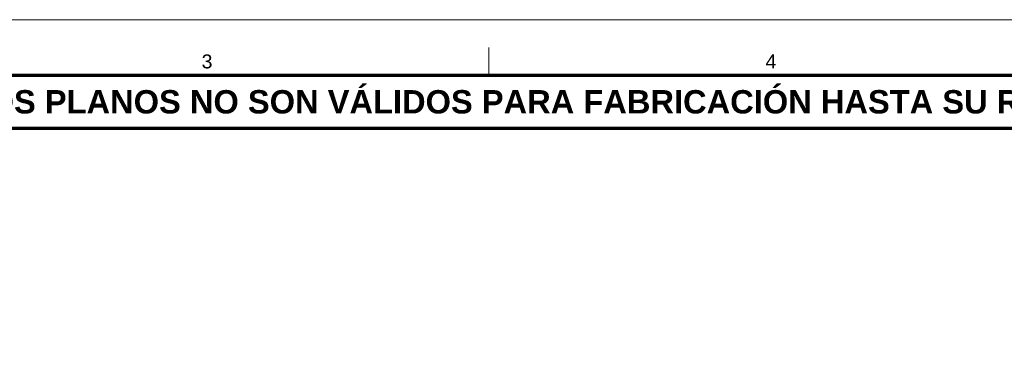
# Model space of a CAD drawing. Header units: millimetres. Extents: x 0 to 841, y 0 to 594.
# Tile 10 of 13: x 240 to 417, y 532 to 594. Entities that reach past the tile are written whole.
import ezdxf
from ezdxf.enums import TextEntityAlignment as Align

# ---------------------------------------------------------------- set-up
doc = ezdxf.new("R2010")
doc.units = ezdxf.units.MM
for name, color, linetype, lineweight in [('FINA', 7, 'CONTINUOUS', 18), ('MARCO', 7, 'CONTINUOUS', 70), ('TXT', 7, 'CONTINUOUS', 25)]:
    doc.layers.add(name, color=color, linetype=linetype, lineweight=lineweight)
doc.styles.add('STD', font='LiberationSans-Regular.ttf')
doc.styles.add('STDB', font='LiberationSans-Bold.ttf')

msp = doc.modelspace()

# ---------------------------------------------------------------- linework, layer by layer
at = {"layer": 'FINA'}
msp.add_line((324.12, 584), (324.12, 589), dxfattribs=at)
msp.add_lwpolyline([(0, 0), (841, 0), (841, 594), (0, 594)], close=True, dxfattribs=at)
at = {"layer": 'MARCO'}
for points in [[(20, 10), (831, 10), (831, 584), (20, 584)], [(20, 574.5), (831, 574.5), (831, 584), (20, 584)]]:
    msp.add_lwpolyline(points, close=True, dxfattribs=at)

# ---------------------------------------------------------------- texts
at = {"layer": 'TXT'}
for s, height, style, p in [('3', 2.5, 'STD', (273.44, 586.5)), ('4', 2.5, 'STD', (374.81, 586.5)), ('ESTOS PLANOS NO SON VÁLIDOS PARA FABRICACIÓN HASTA SU REVISIÓN Y APROBACIÓN POR UN INGENIERO CALCULISTA HABILITADO.', 4.2, 'STDB', (425.5, 579.25))]:
    msp.add_text(s, height=height, dxfattribs=dict(at, style=style)).set_placement(p, align=Align.MIDDLE_CENTER)

doc.saveas('drawing.dxf')
